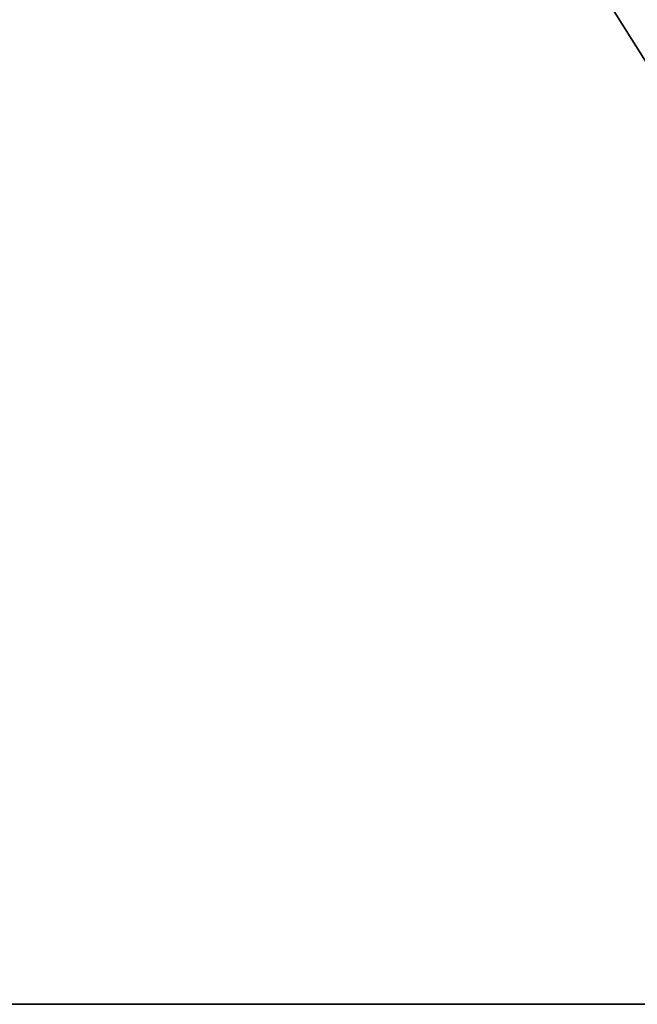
# Model space of a CAD drawing. Extents: x -398 to 398, y -1355 to -82.
# Tile 7 of 256: x 0 to 75, y -1355 to -1235. Entities that reach past the tile are written whole.
import ezdxf

# ---------------------------------------------------------------- set-up
doc = ezdxf.new("R2010")
doc.units = 0
doc.header["$MEASUREMENT"] = 0

msp = doc.modelspace()

# ---------------------------------------------------------------- linework, layer by layer
for points in [[(-148.199997, -1355.034058, 199.199997), (-148.199997, -885.033875, 199.199997), (148.199997, -1355.034058, 199.199997)], [(148.199997, -1355.034058, 199.199997), (-148.199997, -885.033875, 199.199997), (148.199997, -885.033875, 199.199997)], [(-148.199997, -1355.034058, 198.399994), (-148.199997, -885.033875, 198.399994), (148.199997, -1355.034058, 198.399994)], [(148.199997, -1355.034058, 198.399994), (-148.199997, -885.033875, 198.399994), (148.199997, -885.033875, 198.399994)], [(148.199997, -1355.034058, 199.199997), (-148.199997, -1355.034058, 199.199997), (148.199997, -1355.034058, 198.399994)], [(148.199997, -1355.034058, 198.399994), (-148.199997, -1355.034058, 199.199997), (-148.199997, -1355.034058, 198.399994)]]:
    msp.add_3dface(points)

doc.saveas('drawing.dxf')
